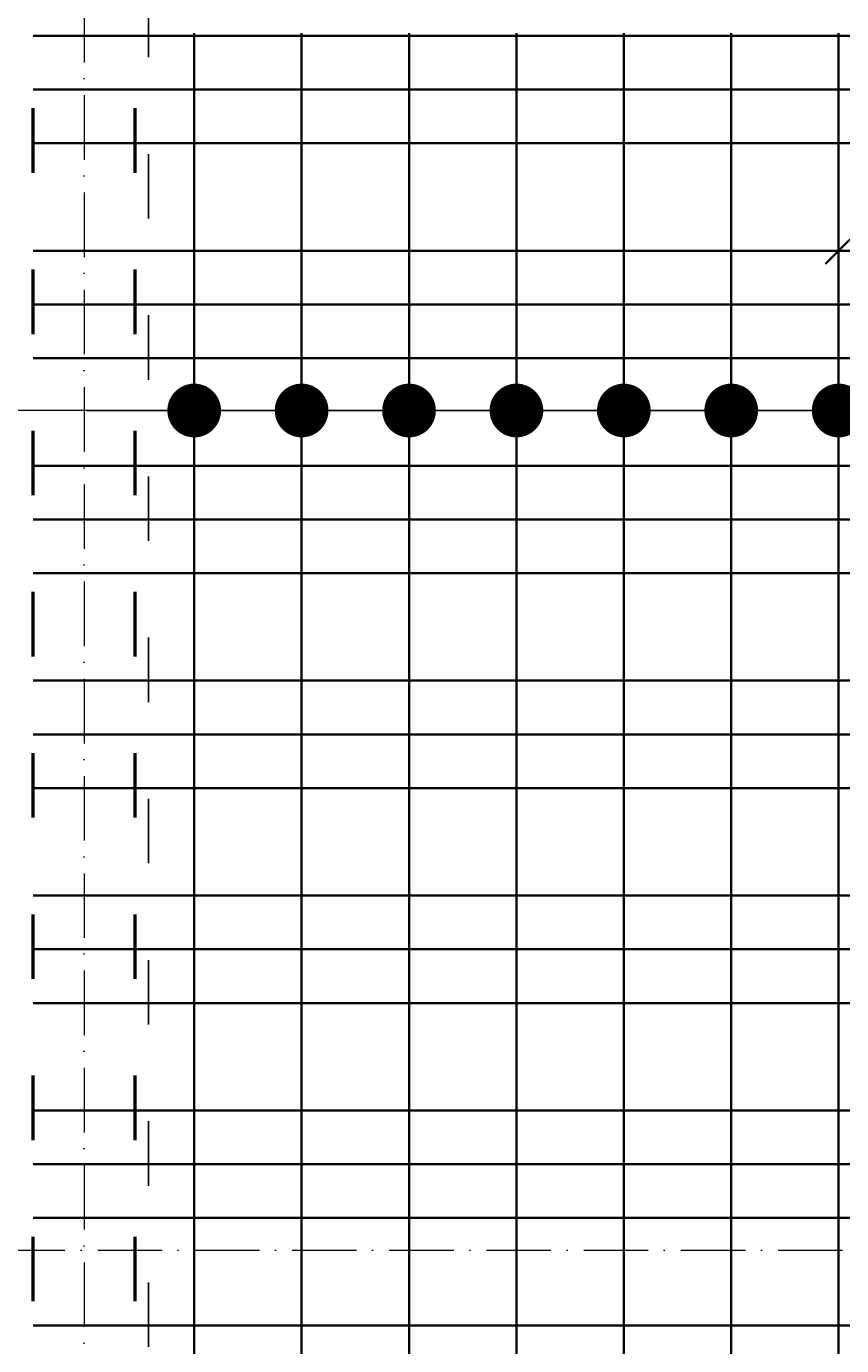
# Model space of a CAD drawing. Header units: millimetres. Extents: x 300938 to 312016, y 11971 to 20881.
# Tile 30 of 239: x 306640 to 306791, y 14106 to 14352. Entities that reach past the tile are written whole.
import ezdxf

# ---------------------------------------------------------------- set-up
doc = ezdxf.new("R2010")
doc.units = ezdxf.units.MM
doc.linetypes.add('ACAD_ISO03W100', pattern=[30, 12, -18])
doc.linetypes.add('ACAD_ISO10W100', pattern=[18, 12, -3, 0, -3])
for name, color, linetype, lineweight in [('konstrukcja wymiary', 1, 'Continuous', 13), ('osie', 5, 'ACAD_ISO10W100', 13), ('zbrojenie', 4, 'Continuous', 50), ('zbrojenie płyty', 141, 'Continuous', 35)]:
    doc.layers.add(name, color=color, linetype=linetype, lineweight=lineweight)
doc.layers.add('przerywane', color=6, linetype='ACAD_ISO03W100')
doc.styles.add('KONSTRUKCJA', font='romand.shx', dxfattribs={"oblique": 10})
doc.styles.get("Standard").update_dxf_attribs({"font": 'romand.shx', "oblique": 10})
doc.dimstyles.new('150', dxfattribs={"dimtxt": 10, "dimasz": 7, "dimexe": 1.25, "dimexo": 0.625, "dimgap": 3, "dimtad": 1, "dimdec": 0, "dimrnd": 0.5, "dimtxsty": 'KONSTRUKCJA', "dimblk": 'ARCHTICK', "dimcen": 2.5, "dimadec": 0, "dimazin": 0, "dimtfac": 1, "dimtdec": 0, "dimtix": 1, "dimtmove": 0, "dimatfit": 3, "dimfxl": 4, "dimfxlon": 1, "dimarcsym": 0})
doc.dimstyles.new('kropki', dxfattribs={"dimtxt": 0.001, "dimasz": 10, "dimexe": 1.25, "dimexo": 0.625, "dimgap": 1, "dimtad": 1, "dimtxsty": 'Standard', "dimblk": 'DOT', "dimcen": 2.5, "dimadec": 0, "dimazin": 0, "dimtfac": 1, "dimtmove": 0, "dimatfit": 3, "dimfxl": 1, "dimfxlon": 1, "dimarcsym": 0})

# ---------------------------------------------------------------- blocks, each defined once
blk = doc.blocks.new('_ArchTick')
at = {"color": 0, "linetype": 'ByBlock', "lineweight": 13, "const_width": 0.15}
blk.add_lwpolyline([(-0.5, -0.5), (0.5, 0.5)], dxfattribs=at)
blk = doc.blocks.new('*D2091')
at = {"layer": 'Defpoints', "color": 0, "transparency": 16777216}
for p in [(306662.44, 14393.22), (306548.44, 14353.22), (306662.44, 14353.22)]:
    blk.add_point(p, dxfattribs=at)
at = {"layer": 'konstrukcja wymiary', "color": 0, "lineweight": -2, "transparency": 16777216}
for p, q in [((306552.44, 14393.22), (306547.19, 14393.22)), ((306548.44, 14393.22), (306548.44, 14353.22)), ((306552.44, 14353.22), (306547.19, 14353.22))]:
    blk.add_line(p, q, dxfattribs=at)
at = {"layer": 'konstrukcja wymiary', "color": 0, "lineweight": -2, "transparency": 16777216, "xscale": 7, "yscale": 7, "zscale": 7}
for p, rotation in [((306548.44, 14393.22), 90), ((306548.44, 14353.22), 270)]:
    blk.add_blockref('_ArchTick', p, dxfattribs=dict(at, rotation=rotation))
at = {"layer": 'konstrukcja wymiary', "color": 0, "transparency": 16777216, "insert": (306540.44, 14373.22), "char_height": 10, "attachment_point": 5, "rotation": 90, "style": 'KONSTRUKCJA'}
blk.add_mtext('40', dxfattribs=at)
blk = doc.blocks.new('*D2092')
at = {"layer": 'Defpoints', "color": 0, "transparency": 16777216}
for p in [(306662.44, 14353.22), (306548.44, 14052.22), (306638.44, 14052.22)]:
    blk.add_point(p, dxfattribs=at)
at = {"layer": 'konstrukcja wymiary', "color": 0, "lineweight": -2, "transparency": 16777216}
for p, q in [((306552.44, 14353.22), (306547.19, 14353.22)), ((306548.44, 14353.22), (306548.44, 14052.22)), ((306552.44, 14052.22), (306547.19, 14052.22))]:
    blk.add_line(p, q, dxfattribs=at)
at = {"layer": 'konstrukcja wymiary', "color": 0, "lineweight": -2, "transparency": 16777216, "xscale": 7, "yscale": 7, "zscale": 7}
for p, rotation in [((306548.44, 14353.22), 90), ((306548.44, 14052.22), 270)]:
    blk.add_blockref('_ArchTick', p, dxfattribs=dict(at, rotation=rotation))
at = {"layer": 'konstrukcja wymiary', "color": 0, "transparency": 16777216, "insert": (306540.44, 14202.72), "char_height": 10, "attachment_point": 5, "rotation": 90, "style": 'KONSTRUKCJA'}
blk.add_mtext('301', dxfattribs=at)
blk = doc.blocks.new('_Dot')
at = {"color": 0, "linetype": 'ByBlock', "lineweight": -2}
blk.add_line((-0.5, 0), (-1, 0), dxfattribs=at)
at = {"color": 0, "linetype": 'ByBlock', "const_width": 0.5}
blk.add_lwpolyline([(-0.25, 0, 1), (0.25, 0, 1)], format="xyb", close=True, dxfattribs=at)
blk = doc.blocks.new('*D2391')
at = {"layer": 'Defpoints', "color": 0, "transparency": 16777216}
for p in [(306670.94, 14290.22), (306690.94, 14290.22), (306690.94, 14280.49)]:
    blk.add_point(p, dxfattribs=at)
at = {"layer": 'konstrukcja wymiary', "color": 0, "lineweight": -2, "transparency": 16777216}
for p, q in [((306670.94, 14281.49), (306670.94, 14279.24)), ((306690.94, 14281.49), (306690.94, 14279.24)), ((306660.94, 14280.49), (306650.94, 14280.49)), ((306670.94, 14280.49), (306690.94, 14280.49)), ((306700.94, 14280.49), (306710.94, 14280.49))]:
    blk.add_line(p, q, dxfattribs=at)
at = {"layer": 'konstrukcja wymiary', "color": 0, "lineweight": -2, "transparency": 16777216, "xscale": 10, "yscale": 10, "zscale": 10}
blk.add_blockref('_Dot', (306670.94, 14280.49), dxfattribs=at)
at = {"layer": 'konstrukcja wymiary', "color": 0, "lineweight": -2, "transparency": 16777216, "xscale": 10, "yscale": 10, "zscale": 10, "rotation": 180}
blk.add_blockref('_Dot', (306690.94, 14280.49), dxfattribs=at)
at = {"layer": 'konstrukcja wymiary', "color": 0, "transparency": 16777216, "insert": (306680.94, 14281.49), "char_height": 0.001, "attachment_point": 5}
blk.add_mtext('20', dxfattribs=at)
blk = doc.blocks.new('*D2392')
at = {"layer": 'Defpoints', "color": 0, "transparency": 16777216}
for p in [(306690.94, 14290.22), (306710.94, 14290.22), (306710.94, 14280.49)]:
    blk.add_point(p, dxfattribs=at)
at = {"layer": 'konstrukcja wymiary', "color": 0, "lineweight": -2, "transparency": 16777216}
for p, q in [((306690.94, 14281.49), (306690.94, 14279.24)), ((306710.94, 14281.49), (306710.94, 14279.24)), ((306680.94, 14280.49), (306670.94, 14280.49)), ((306690.94, 14280.49), (306710.94, 14280.49)), ((306720.94, 14280.49), (306730.94, 14280.49))]:
    blk.add_line(p, q, dxfattribs=at)
at = {"layer": 'konstrukcja wymiary', "color": 0, "lineweight": -2, "transparency": 16777216, "xscale": 10, "yscale": 10, "zscale": 10}
blk.add_blockref('_Dot', (306690.94, 14280.49), dxfattribs=at)
at = {"layer": 'konstrukcja wymiary', "color": 0, "lineweight": -2, "transparency": 16777216, "xscale": 10, "yscale": 10, "zscale": 10, "rotation": 180}
blk.add_blockref('_Dot', (306710.94, 14280.49), dxfattribs=at)
at = {"layer": 'konstrukcja wymiary', "color": 0, "transparency": 16777216, "insert": (306700.94, 14281.49), "char_height": 0.001, "attachment_point": 5}
blk.add_mtext('20', dxfattribs=at)
blk = doc.blocks.new('*D2393')
at = {"layer": 'Defpoints', "color": 0, "transparency": 16777216}
for p in [(306710.94, 14290.22), (306730.94, 14290.22), (306730.94, 14280.49)]:
    blk.add_point(p, dxfattribs=at)
at = {"layer": 'konstrukcja wymiary', "color": 0, "lineweight": -2, "transparency": 16777216}
for p, q in [((306710.94, 14281.49), (306710.94, 14279.24)), ((306730.94, 14281.49), (306730.94, 14279.24)), ((306700.94, 14280.49), (306690.94, 14280.49)), ((306710.94, 14280.49), (306730.94, 14280.49)), ((306740.94, 14280.49), (306750.94, 14280.49))]:
    blk.add_line(p, q, dxfattribs=at)
at = {"layer": 'konstrukcja wymiary', "color": 0, "lineweight": -2, "transparency": 16777216, "xscale": 10, "yscale": 10, "zscale": 10}
blk.add_blockref('_Dot', (306710.94, 14280.49), dxfattribs=at)
at = {"layer": 'konstrukcja wymiary', "color": 0, "lineweight": -2, "transparency": 16777216, "xscale": 10, "yscale": 10, "zscale": 10, "rotation": 180}
blk.add_blockref('_Dot', (306730.94, 14280.49), dxfattribs=at)
at = {"layer": 'konstrukcja wymiary', "color": 0, "transparency": 16777216, "insert": (306720.94, 14281.49), "char_height": 0.001, "attachment_point": 5}
blk.add_mtext('20', dxfattribs=at)
blk = doc.blocks.new('*D2394')
at = {"layer": 'Defpoints', "color": 0, "transparency": 16777216}
for p in [(306730.94, 14290.22), (306750.94, 14290.22), (306750.94, 14280.49)]:
    blk.add_point(p, dxfattribs=at)
at = {"layer": 'konstrukcja wymiary', "color": 0, "lineweight": -2, "transparency": 16777216}
for p, q in [((306730.94, 14281.49), (306730.94, 14279.24)), ((306750.94, 14281.49), (306750.94, 14279.24)), ((306720.94, 14280.49), (306710.94, 14280.49)), ((306730.94, 14280.49), (306750.94, 14280.49)), ((306760.94, 14280.49), (306770.94, 14280.49))]:
    blk.add_line(p, q, dxfattribs=at)
at = {"layer": 'konstrukcja wymiary', "color": 0, "lineweight": -2, "transparency": 16777216, "xscale": 10, "yscale": 10, "zscale": 10}
blk.add_blockref('_Dot', (306730.94, 14280.49), dxfattribs=at)
at = {"layer": 'konstrukcja wymiary', "color": 0, "lineweight": -2, "transparency": 16777216, "xscale": 10, "yscale": 10, "zscale": 10, "rotation": 180}
blk.add_blockref('_Dot', (306750.94, 14280.49), dxfattribs=at)
at = {"layer": 'konstrukcja wymiary', "color": 0, "transparency": 16777216, "insert": (306740.94, 14281.49), "char_height": 0.001, "attachment_point": 5}
blk.add_mtext('20', dxfattribs=at)
blk = doc.blocks.new('*D2395')
at = {"layer": 'Defpoints', "color": 0, "transparency": 16777216}
for p in [(306750.94, 14290.22), (306770.94, 14290.22), (306770.94, 14280.49)]:
    blk.add_point(p, dxfattribs=at)
at = {"layer": 'konstrukcja wymiary', "color": 0, "lineweight": -2, "transparency": 16777216}
for p, q in [((306750.94, 14281.49), (306750.94, 14279.24)), ((306770.94, 14281.49), (306770.94, 14279.24)), ((306740.94, 14280.49), (306730.94, 14280.49)), ((306750.94, 14280.49), (306770.94, 14280.49)), ((306780.94, 14280.49), (306790.94, 14280.49))]:
    blk.add_line(p, q, dxfattribs=at)
at = {"layer": 'konstrukcja wymiary', "color": 0, "lineweight": -2, "transparency": 16777216, "xscale": 10, "yscale": 10, "zscale": 10}
blk.add_blockref('_Dot', (306750.94, 14280.49), dxfattribs=at)
at = {"layer": 'konstrukcja wymiary', "color": 0, "lineweight": -2, "transparency": 16777216, "xscale": 10, "yscale": 10, "zscale": 10, "rotation": 180}
blk.add_blockref('_Dot', (306770.94, 14280.49), dxfattribs=at)
at = {"layer": 'konstrukcja wymiary', "color": 0, "transparency": 16777216, "insert": (306760.94, 14281.49), "char_height": 0.001, "attachment_point": 5}
blk.add_mtext('20', dxfattribs=at)
blk = doc.blocks.new('*D2396')
at = {"layer": 'Defpoints', "color": 0, "transparency": 16777216}
for p in [(306770.94, 14290.22), (306790.94, 14290.22), (306790.94, 14280.49)]:
    blk.add_point(p, dxfattribs=at)
at = {"layer": 'konstrukcja wymiary', "color": 0, "lineweight": -2, "transparency": 16777216}
for p, q in [((306770.94, 14281.49), (306770.94, 14279.24)), ((306790.94, 14281.49), (306790.94, 14279.24)), ((306760.94, 14280.49), (306750.94, 14280.49)), ((306770.94, 14280.49), (306790.94, 14280.49)), ((306800.94, 14280.49), (306810.94, 14280.49))]:
    blk.add_line(p, q, dxfattribs=at)
at = {"layer": 'konstrukcja wymiary', "color": 0, "lineweight": -2, "transparency": 16777216, "xscale": 10, "yscale": 10, "zscale": 10}
blk.add_blockref('_Dot', (306770.94, 14280.49), dxfattribs=at)
at = {"layer": 'konstrukcja wymiary', "color": 0, "lineweight": -2, "transparency": 16777216, "xscale": 10, "yscale": 10, "zscale": 10, "rotation": 180}
blk.add_blockref('_Dot', (306790.94, 14280.49), dxfattribs=at)
at = {"layer": 'konstrukcja wymiary', "color": 0, "transparency": 16777216, "insert": (306780.94, 14281.49), "char_height": 0.001, "attachment_point": 5}
blk.add_mtext('20', dxfattribs=at)
blk = doc.blocks.new('*D2397')
at = {"layer": 'Defpoints', "color": 0, "transparency": 16777216}
for p in [(306790.94, 14290.22), (306810.94, 14290.22), (306810.94, 14280.49)]:
    blk.add_point(p, dxfattribs=at)
at = {"layer": 'konstrukcja wymiary', "color": 0, "lineweight": -2, "transparency": 16777216}
for p, q in [((306790.94, 14281.49), (306790.94, 14279.24)), ((306810.94, 14281.49), (306810.94, 14279.24)), ((306780.94, 14280.49), (306770.94, 14280.49)), ((306790.94, 14280.49), (306810.94, 14280.49)), ((306820.94, 14280.49), (306830.94, 14280.49))]:
    blk.add_line(p, q, dxfattribs=at)
at = {"layer": 'konstrukcja wymiary', "color": 0, "lineweight": -2, "transparency": 16777216, "xscale": 10, "yscale": 10, "zscale": 10}
blk.add_blockref('_Dot', (306790.94, 14280.49), dxfattribs=at)
at = {"layer": 'konstrukcja wymiary', "color": 0, "lineweight": -2, "transparency": 16777216, "xscale": 10, "yscale": 10, "zscale": 10, "rotation": 180}
blk.add_blockref('_Dot', (306810.94, 14280.49), dxfattribs=at)
at = {"layer": 'konstrukcja wymiary', "color": 0, "transparency": 16777216, "insert": (306800.94, 14281.49), "char_height": 0.001, "attachment_point": 5}
blk.add_mtext('20', dxfattribs=at)

msp = doc.modelspace()

# ---------------------------------------------------------------- linework, layer by layer
at = {"layer": 'konstrukcja wymiary'}
msp.add_line((306680.94, 14280.491), (306560.396, 14280.491), dxfattribs=at)
at = {"layer": 'osie'}
for p, q in [((306650.44, 15606.148), (306650.44, 13976.332)), ((306435.771, 14124.224), (308440.491, 14124.224))]:
    msp.add_line(p, q, dxfattribs=at)
at = {"layer": 'przerywane'}
msp.add_line((306662.44, 14076.224), (306662.44, 14687.224), dxfattribs=at)
at = {"layer": 'zbrojenie', "linetype": 'ACAD_ISO03W100'}
for p, q in [((306640.94, 14054.724), (306640.94, 15288.724)), ((306659.94, 14054.724), (306659.94, 15288.724))]:
    msp.add_line(p, q, dxfattribs=at)
at = {"layer": 'zbrojenie płyty'}
for p, q in [((306788.513, 14307.797), (306873.366, 14392.65)), ((306640.94, 14350.224), (307279.94, 14350.224)), ((306670.94, 14054.724), (306670.94, 14350.724)), ((306690.94, 14054.724), (306690.94, 14350.724)), ((306710.94, 14054.724), (306710.94, 14350.724)), ((306730.94, 14054.724), (306730.94, 14350.724)), ((306750.94, 14054.724), (306750.94, 14350.724)), ((306770.94, 14054.724), (306770.94, 14350.724)), ((306790.94, 14054.724), (306790.94, 14350.724)), ((306640.94, 14340.224), (307279.94, 14340.224)), ((306640.94, 14330.224), (307279.94, 14330.224)), ((306640.94, 14310.224), (307279.94, 14310.224)), ((306640.94, 14300.224), (307279.94, 14300.224)), ((306640.94, 14290.224), (307279.94, 14290.224)), ((306640.94, 14270.224), (307279.94, 14270.224)), ((306640.94, 14260.224), (307279.94, 14260.224)), ((306640.94, 14250.224), (307279.94, 14250.224)), ((306640.94, 14230.224), (307279.94, 14230.224)), ((306640.94, 14220.224), (307279.94, 14220.224)), ((306640.94, 14210.224), (307279.94, 14210.224)), ((306640.94, 14190.224), (307279.94, 14190.224)), ((306640.94, 14180.224), (307279.94, 14180.224)), ((306640.94, 14170.224), (307279.94, 14170.224)), ((306640.94, 14150.224), (307279.94, 14150.224)), ((306640.94, 14140.224), (307279.94, 14140.224)), ((306640.94, 14130.224), (307279.94, 14130.224)), ((306640.94, 14110.224), (307279.94, 14110.224))]:
    msp.add_line(p, q, dxfattribs=at)

# ---------------------------------------------------------------- dimensions: what is measured, and where the dimension line sits
at = {"layer": 'konstrukcja wymiary'}
for base, p1, p2, picture, middle in [((306548.44, 14353.224), (306662.44, 14393.224), (306662.44, 14353.224), '*D2091', (306540.44, 14373.224)), ((306548.44, 14052.224), (306662.44, 14353.224), (306638.44, 14052.224), '*D2092', (306540.44, 14202.724))]:
    dim = msp.add_linear_dim(base=base, p1=p1, p2=p2, angle=90, dimstyle='150', override={"dimtmove": 1}, dxfattribs=at)
    dim.commit()
    dim.dimension.update_dxf_attribs({"geometry": picture, "text_midpoint": middle})
dim = msp.add_linear_dim(base=(306690.94, 14280.491), p1=(306670.94, 14290.224), p2=(306690.94, 14290.224), dimstyle='kropki', dxfattribs=at)
dim.commit()
dim.dimension.update_dxf_attribs({"geometry": '*D2391', "text_midpoint": (306680.94, 14281.492)})
for base, p1, p2, picture, middle in [((306710.94, 14280.491), (306690.94, 14290.224), (306710.94, 14290.224), '*D2392', (306700.94, 14281.492)), ((306730.94, 14280.491), (306710.94, 14290.224), (306730.94, 14290.224), '*D2393', (306720.94, 14281.492)), ((306750.94, 14280.491), (306730.94, 14290.224), (306750.94, 14290.224), '*D2394', (306740.94, 14281.492)), ((306770.94, 14280.491), (306750.94, 14290.224), (306770.94, 14290.224), '*D2395', (306760.94, 14281.492)), ((306790.94, 14280.491), (306770.94, 14290.224), (306790.94, 14290.224), '*D2396', (306780.94, 14281.492)), ((306810.94, 14280.491), (306790.94, 14290.224), (306810.94, 14290.224), '*D2397', (306800.94, 14281.492))]:
    dim = msp.add_linear_dim(base=base, p1=p1, p2=p2, dimstyle='kropki', override={"dimtmove": 1}, dxfattribs=at)
    dim.commit()
    dim.dimension.update_dxf_attribs({"geometry": picture, "text_midpoint": middle})

doc.saveas('drawing.dxf')
